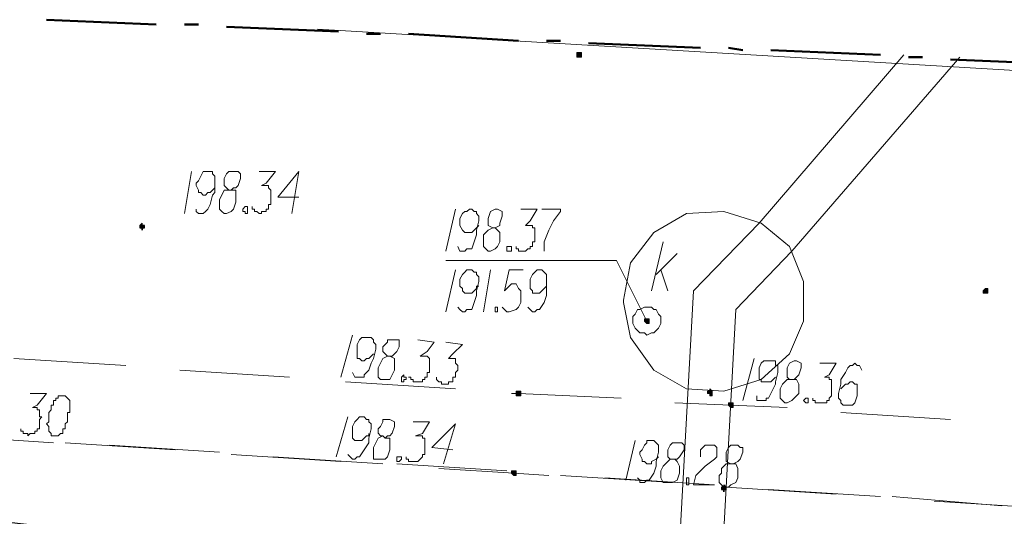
# Model space of a CAD drawing. Header units: metres. Extents: x 7431553 to 7432401, y 5544342 to 5544539.
# Tile 63 of 180: x 7432075 to 7432093, y 5544519 to 5544528. Entities that reach past the tile are written whole.
import ezdxf

# ---------------------------------------------------------------- set-up
doc = ezdxf.new("R2010")
doc.units = ezdxf.units.M
doc.header["$MEASUREMENT"] = 0
doc.layers.add('BG-PR90-PB-PZT-PZT01_2026_04_14$0$MAPA DCP', color=7, linetype='Continuous', lineweight=0)
doc.layers.add('PRIMETECH_XREF', color=7, linetype='Continuous', lineweight=5)

# ---------------------------------------------------------------- blocks, each defined once
blk = doc.blocks.new('BG-PR90-PB-PZT-PZT01_2026_04_14$0$Naddrwiną2025_v2klauzulap')
at = {"layer": 'BG-PR90-PB-PZT-PZT01_2026_04_14$0$MAPA DCP', "linetype": 'Continuous', "lineweight": 0, "transparency": 33554559}
for points in [[(7431638.934, 5544506.647), (7431638.977, 5544506.647), (7431638.977, 5544506.647), (7431638.977, 5544506.647), (7431638.977, 5544506.689), (7431638.977, 5544506.689), (7431638.977, 5544506.689), (7431638.977, 5544506.732), (7431638.977, 5544506.732), (7431638.977, 5544506.732), (7431638.977, 5544506.732), (7431638.977, 5544506.732), (7431638.934, 5544506.732), (7431638.934, 5544506.732), (7431638.934, 5544506.732), (7431638.934, 5544506.732), (7431638.892, 5544506.732), (7431638.892, 5544506.732), (7431638.892, 5544506.689), (7431638.892, 5544506.689), (7431638.892, 5544506.689)], [(7431641.008, 5544502.033), (7431641.008, 5544502.033), (7431641.008, 5544502.033), (7431641.051, 5544502.075), (7431641.051, 5544502.075), (7431641.051, 5544502.075), (7431641.051, 5544502.075), (7431641.051, 5544502.117), (7431641.051, 5544502.117), (7431641.051, 5544502.117), (7431641.008, 5544502.117), (7431641.008, 5544502.117), (7431641.008, 5544502.117), (7431641.008, 5544502.117), (7431640.966, 5544502.117), (7431640.966, 5544502.117), (7431640.966, 5544502.117), (7431640.966, 5544502.117), (7431640.966, 5544502.075), (7431640.966, 5544502.075), (7431640.966, 5544502.075), (7431640.966, 5544502.075), (7431640.966, 5544502.033)], [(7431642.49, 5544501.906), (7431642.533, 5544501.906), (7431642.533, 5544501.906), (7431642.533, 5544501.906), (7431642.533, 5544501.948), (7431642.533, 5544501.948), (7431642.575, 5544501.948), (7431642.533, 5544501.948), (7431642.533, 5544501.99), (7431642.533, 5544501.99), (7431642.533, 5544501.99), (7431642.533, 5544501.99), (7431642.49, 5544501.99), (7431642.49, 5544501.99), (7431642.49, 5544501.99), (7431642.49, 5544501.99), (7431642.49, 5544501.99), (7431642.448, 5544501.948), (7431642.448, 5544501.948), (7431642.448, 5544501.948), (7431642.49, 5544501.948)], [(7431634.658, 5544499.281), (7431634.658, 5544499.281), (7431634.658, 5544499.281), (7431634.701, 5544499.281), (7431634.701, 5544499.281), (7431634.701, 5544499.323), (7431634.701, 5544499.323), (7431634.701, 5544499.323), (7431634.701, 5544499.323), (7431634.701, 5544499.366), (7431634.658, 5544499.366), (7431634.658, 5544499.366), (7431634.658, 5544499.366), (7431634.616, 5544499.366), (7431634.616, 5544499.366), (7431634.616, 5544499.366), (7431634.616, 5544499.323), (7431634.616, 5544499.323), (7431634.616, 5544499.323), (7431634.616, 5544499.323), (7431634.616, 5544499.281), (7431634.616, 5544499.281), (7431634.616, 5544499.281), (7431634.616, 5544499.281), (7431634.616, 5544499.281)], [(7431640.797, 5544498.18), (7431640.797, 5544498.18), (7431640.839, 5544498.18), (7431640.839, 5544498.18), (7431640.839, 5544498.18), (7431640.839, 5544498.223), (7431640.839, 5544498.223), (7431640.839, 5544498.223), (7431640.839, 5544498.223), (7431640.839, 5544498.265), (7431640.839, 5544498.265), (7431640.797, 5544498.265), (7431640.797, 5544498.265), (7431640.797, 5544498.265), (7431640.797, 5544498.265), (7431640.755, 5544498.265), (7431640.755, 5544498.223), (7431640.755, 5544498.223), (7431640.755, 5544498.223), (7431640.755, 5544498.223), (7431640.755, 5544498.18), (7431640.755, 5544498.18)], [(7431642.236, 5544498.096), (7431642.236, 5544498.096), (7431642.236, 5544498.096), (7431642.236, 5544498.096), (7431642.279, 5544498.138), (7431642.279, 5544498.138), (7431642.279, 5544498.138), (7431642.279, 5544498.138), (7431642.279, 5544498.18), (7431642.236, 5544498.18), (7431642.236, 5544498.18), (7431642.236, 5544498.18), (7431642.236, 5544498.18), (7431642.194, 5544498.18), (7431642.194, 5544498.18), (7431642.194, 5544498.18), (7431642.194, 5544498.18), (7431642.194, 5544498.138), (7431642.194, 5544498.138), (7431642.194, 5544498.138), (7431642.194, 5544498.138), (7431642.194, 5544498.096), (7431642.194, 5544498.096), (7431642.194, 5544498.096), (7431642.194, 5544498.096)], [(7431637.749, 5544491.365), (7431637.791, 5544491.365), (7431637.791, 5544491.365), (7431637.791, 5544491.365), (7431637.791, 5544491.365), (7431637.791, 5544491.407), (7431637.834, 5544491.407), (7431637.791, 5544491.407), (7431637.791, 5544491.407), (7431637.791, 5544491.449), (7431637.791, 5544491.449), (7431637.791, 5544491.449), (7431637.749, 5544491.449), (7431637.749, 5544491.449), (7431637.749, 5544491.449), (7431637.749, 5544491.449), (7431637.749, 5544491.407), (7431637.707, 5544491.407), (7431637.707, 5544491.407), (7431637.707, 5544491.407)]]:
    blk.add_hatch(color=256, dxfattribs=at).paths.add_polyline_path(points)
at = {"layer": 'BG-PR90-PB-PZT-PZT01_2026_04_14$0$MAPA DCP', "linetype": 'Continuous', "lineweight": 0, "true_color": 0x9a3300, "transparency": 33554559}
for points in [[(7431640.797, 5544501.652), (7431640.797, 5544501.652), (7431640.797, 5544501.652), (7431640.797, 5544501.694), (7431640.839, 5544501.694), (7431640.839, 5544501.694), (7431640.839, 5544501.736), (7431640.797, 5544501.736), (7431640.797, 5544501.736), (7431640.797, 5544501.736), (7431640.797, 5544501.736), (7431640.797, 5544501.736), (7431640.755, 5544501.736), (7431640.755, 5544501.736), (7431640.755, 5544501.736), (7431640.755, 5544501.736), (7431640.755, 5544501.736), (7431640.712, 5544501.694), (7431640.755, 5544501.694), (7431640.755, 5544501.694), (7431640.755, 5544501.694), (7431640.755, 5544501.652), (7431640.755, 5544501.652), (7431640.755, 5544501.652)], [(7431639.485, 5544500.509), (7431639.485, 5544500.509), (7431639.485, 5544500.509), (7431639.485, 5544500.509), (7431639.527, 5544500.551), (7431639.527, 5544500.551), (7431639.527, 5544500.551), (7431639.527, 5544500.551), (7431639.527, 5544500.593), (7431639.485, 5544500.593), (7431639.485, 5544500.593), (7431639.485, 5544500.593), (7431639.485, 5544500.593), (7431639.442, 5544500.593), (7431639.442, 5544500.593), (7431639.442, 5544500.593), (7431639.442, 5544500.593), (7431639.442, 5544500.551), (7431639.442, 5544500.551), (7431639.442, 5544500.551), (7431639.442, 5544500.551), (7431639.442, 5544500.509), (7431639.442, 5544500.509), (7431639.442, 5544500.509), (7431639.442, 5544500.509)]]:
    blk.add_hatch(color=24, dxfattribs=at).paths.add_polyline_path(points)
at = {"layer": 'BG-PR90-PB-PZT-PZT01_2026_04_14$0$MAPA DCP', "color": 30, "linetype": 'Continuous', "lineweight": 18, "true_color": 0xff6500, "transparency": 33554687}
blk.add_lwpolyline([(7431634.193, 5544494.582), (7431635.421, 5544515.283), (7431637.326, 5544536.873), (7431638.638, 5544556.135), (7431640.331, 5544569.935), (7431642.533, 5544588.181), (7431638.68, 5544596.648)], dxfattribs=at)
at = {"layer": 'BG-PR90-PB-PZT-PZT01_2026_04_14$0$MAPA DCP', "linetype": 'Continuous', "lineweight": 50, "transparency": 33554687}
for points in [[(7431634.828, 5544508.086), (7431634.786, 5544507.07), (7431634.743, 5544506.054)], [(7431634.701, 5544505.546), (7431634.701, 5544505.292)], [(7431634.658, 5544504.784), (7431634.574, 5544502.795)], [(7431634.574, 5544502.287), (7431634.532, 5544502.033)], [(7431634.532, 5544501.525), (7431634.489, 5544500.509), (7431634.447, 5544499.493)], [(7431634.405, 5544498.985), (7431634.405, 5544498.731)], [(7431634.405, 5544498.223), (7431634.278, 5544496.233)], [(7431634.278, 5544495.725), (7431634.278, 5544495.471)], [(7431634.235, 5544494.963), (7431634.193, 5544493.947), (7431634.151, 5544492.931)], [(7431634.108, 5544492.423), (7431634.108, 5544492.169)], [(7431634.108, 5544491.661), (7431634.024, 5544489.671)]]:
    blk.add_lwpolyline(points, dxfattribs=at)
at = {"layer": 'BG-PR90-PB-PZT-PZT01_2026_04_14$0$MAPA DCP', "linetype": 'Continuous', "lineweight": 18, "transparency": 33554687}
for points in [[(7431642.744, 5544505.758), (7431642.871, 5544507.748)], [(7431642.829, 5544506.986), (7431642.66, 5544504.996)], [(7431641.136, 5544504.065), (7431641.263, 5544506.054)], [(7431642.533, 5544502.752), (7431642.66, 5544504.784)], [(7431642.617, 5544503.98), (7431642.49, 5544501.99)], [(7431640.966, 5544501.059), (7431641.008, 5544502.075), (7431641.051, 5544503.091)], [(7431642.321, 5544499.789), (7431642.448, 5544501.779)], [(7431638.638, 5544500.72), (7431638.257, 5544501.101)], [(7431638.934, 5544500.636), (7431638.045, 5544500.847)], [(7431638.553, 5544500.805), (7431638.934, 5544500.932)], [(7431642.406, 5544501.017), (7431642.279, 5544498.985)], [(7431640.797, 5544498.096), (7431640.797, 5544498.223), (7431640.882, 5544500.085)], [(7431642.152, 5544496.783), (7431642.236, 5544498.138), (7431642.279, 5544498.773)], [(7431642.194, 5544498.011), (7431642.067, 5544496.021)], [(7431640.585, 5544495.09), (7431640.712, 5544497.08)], [(7431641.94, 5544493.778), (7431642.067, 5544495.767)], [(7431642.025, 5544495.005), (7431641.898, 5544493.016)], [(7431640.374, 5544492.084), (7431640.501, 5544494.074)], [(7431641.728, 5544490.814), (7431641.855, 5544492.804)], [(7431641.813, 5544492), (7431641.686, 5544490.01)], [(7431640.162, 5544489.079), (7431640.289, 5544491.111)], [(7431641.559, 5544487.809), (7431641.559, 5544487.893), (7431641.686, 5544489.798)]]:
    blk.add_lwpolyline(points, dxfattribs=at)
at = {"layer": 'BG-PR90-PB-PZT-PZT01_2026_04_14$0$MAPA DCP', "linetype": 'Continuous', "lineweight": 0, "transparency": 33554687}
for points in [[(7431638.934, 5544506.647), (7431638.977, 5544506.647), (7431638.977, 5544506.647), (7431638.977, 5544506.647), (7431638.977, 5544506.689), (7431638.977, 5544506.689), (7431638.977, 5544506.689), (7431638.977, 5544506.732), (7431638.977, 5544506.732), (7431638.977, 5544506.732), (7431638.977, 5544506.732), (7431638.977, 5544506.732), (7431638.934, 5544506.732), (7431638.934, 5544506.732), (7431638.934, 5544506.732), (7431638.934, 5544506.732), (7431638.892, 5544506.732), (7431638.892, 5544506.732), (7431638.892, 5544506.689), (7431638.892, 5544506.689), (7431638.892, 5544506.689), (7431638.934, 5544506.647), (7431638.934, 5544506.647)], [(7431641.008, 5544502.033), (7431641.008, 5544502.033), (7431641.008, 5544502.033), (7431641.051, 5544502.075), (7431641.051, 5544502.075), (7431641.051, 5544502.075), (7431641.051, 5544502.075), (7431641.051, 5544502.117), (7431641.051, 5544502.117), (7431641.051, 5544502.117), (7431641.008, 5544502.117), (7431641.008, 5544502.117), (7431641.008, 5544502.117), (7431641.008, 5544502.117), (7431640.966, 5544502.117), (7431640.966, 5544502.117), (7431640.966, 5544502.117), (7431640.966, 5544502.117), (7431640.966, 5544502.075), (7431640.966, 5544502.075), (7431640.966, 5544502.075), (7431640.966, 5544502.075), (7431640.966, 5544502.033)], [(7431642.49, 5544501.906), (7431642.533, 5544501.906), (7431642.533, 5544501.906), (7431642.533, 5544501.906), (7431642.533, 5544501.948), (7431642.533, 5544501.948), (7431642.575, 5544501.948), (7431642.533, 5544501.948), (7431642.533, 5544501.99), (7431642.533, 5544501.99), (7431642.533, 5544501.99), (7431642.533, 5544501.99), (7431642.49, 5544501.99), (7431642.49, 5544501.99), (7431642.49, 5544501.99), (7431642.49, 5544501.99), (7431642.49, 5544501.99), (7431642.448, 5544501.948), (7431642.448, 5544501.948), (7431642.448, 5544501.948), (7431642.49, 5544501.948), (7431642.49, 5544501.906), (7431642.49, 5544501.906)], [(7431634.658, 5544499.281), (7431634.658, 5544499.281), (7431634.658, 5544499.281), (7431634.701, 5544499.281), (7431634.701, 5544499.281), (7431634.701, 5544499.323), (7431634.701, 5544499.323), (7431634.701, 5544499.323), (7431634.701, 5544499.323), (7431634.701, 5544499.366), (7431634.658, 5544499.366), (7431634.658, 5544499.366), (7431634.658, 5544499.366), (7431634.616, 5544499.366), (7431634.616, 5544499.366), (7431634.616, 5544499.366), (7431634.616, 5544499.323), (7431634.616, 5544499.323), (7431634.616, 5544499.323), (7431634.616, 5544499.323), (7431634.616, 5544499.281), (7431634.616, 5544499.281), (7431634.616, 5544499.281), (7431634.616, 5544499.281)], [(7431640.797, 5544498.18), (7431640.797, 5544498.18), (7431640.839, 5544498.18), (7431640.839, 5544498.18), (7431640.839, 5544498.18), (7431640.839, 5544498.223), (7431640.839, 5544498.223), (7431640.839, 5544498.223), (7431640.839, 5544498.223), (7431640.839, 5544498.265), (7431640.839, 5544498.265), (7431640.797, 5544498.265), (7431640.797, 5544498.265), (7431640.797, 5544498.265), (7431640.797, 5544498.265), (7431640.755, 5544498.265), (7431640.755, 5544498.223), (7431640.755, 5544498.223), (7431640.755, 5544498.223), (7431640.755, 5544498.223), (7431640.755, 5544498.18), (7431640.755, 5544498.18), (7431640.797, 5544498.18)], [(7431642.236, 5544498.096), (7431642.236, 5544498.096), (7431642.236, 5544498.096), (7431642.236, 5544498.096), (7431642.279, 5544498.138), (7431642.279, 5544498.138), (7431642.279, 5544498.138), (7431642.279, 5544498.138), (7431642.279, 5544498.18), (7431642.236, 5544498.18), (7431642.236, 5544498.18), (7431642.236, 5544498.18), (7431642.236, 5544498.18), (7431642.194, 5544498.18), (7431642.194, 5544498.18), (7431642.194, 5544498.18), (7431642.194, 5544498.18), (7431642.194, 5544498.138), (7431642.194, 5544498.138), (7431642.194, 5544498.138), (7431642.194, 5544498.138), (7431642.194, 5544498.096), (7431642.194, 5544498.096), (7431642.194, 5544498.096)], [(7431637.749, 5544491.365), (7431637.791, 5544491.365), (7431637.791, 5544491.365), (7431637.791, 5544491.365), (7431637.791, 5544491.365), (7431637.791, 5544491.407), (7431637.834, 5544491.407), (7431637.791, 5544491.407), (7431637.791, 5544491.407), (7431637.791, 5544491.449), (7431637.791, 5544491.449), (7431637.791, 5544491.449), (7431637.749, 5544491.449), (7431637.749, 5544491.449), (7431637.749, 5544491.449), (7431637.749, 5544491.449), (7431637.749, 5544491.407), (7431637.707, 5544491.407), (7431637.707, 5544491.407), (7431637.707, 5544491.407), (7431637.749, 5544491.365), (7431637.749, 5544491.365), (7431637.749, 5544491.365)]]:
    blk.add_lwpolyline(points, close=True, dxfattribs=at)
at = {"layer": 'BG-PR90-PB-PZT-PZT01_2026_04_14$0$MAPA DCP', "color": 24, "linetype": 'Continuous', "lineweight": 18, "true_color": 0x9a3300, "transparency": 33554687}
for points in [[(7431634.701, 5544506.224), (7431638.215, 5544503.176), (7431639.273, 5544502.16), (7431665.816, 5544500.72), (7431691.512, 5544499.154), (7431734.311, 5544494.794), (7431770.083, 5544492.254)], [(7431634.658, 5544505.208), (7431637.707, 5544502.583), (7431638.934, 5544501.398), (7431665.774, 5544499.916), (7431691.47, 5544498.35), (7431734.269, 5544494.032), (7431770.083, 5544491.449)], [(7431639.485, 5544500.551), (7431638.384, 5544500.001), (7431638.384, 5544496.91)]]:
    blk.add_lwpolyline(points, dxfattribs=at)
at = {"layer": 'BG-PR90-PB-PZT-PZT01_2026_04_14$0$MAPA DCP', "linetype": 'Continuous', "lineweight": 9, "transparency": 33554687}
for points in [[(7431640.374, 5544504.446), (7431640.289, 5544504.403), (7431640.289, 5544504.361), (7431640.247, 5544504.319), (7431640.289, 5544504.276), (7431640.289, 5544504.234), (7431640.331, 5544504.192), (7431640.416, 5544504.149), (7431640.543, 5544504.065), (7431640.628, 5544504.065), (7431640.797, 5544504.022), (7431640.882, 5544504.022), (7431640.924, 5544504.065), (7431640.966, 5544504.065), (7431641.008, 5544504.107), (7431641.008, 5544504.149), (7431641.008, 5544504.192), (7431641.008, 5544504.234), (7431641.008, 5544504.276), (7431640.966, 5544504.319), (7431640.839, 5544504.361), (7431640.797, 5544504.361), (7431640.755, 5544504.361), (7431640.67, 5544504.361), (7431640.628, 5544504.361), (7431640.628, 5544504.319), (7431640.585, 5544504.276), (7431640.585, 5544504.234), (7431640.628, 5544504.192), (7431640.628, 5544504.149), (7431640.67, 5544504.107), (7431640.712, 5544504.065)], [(7431640.247, 5544503.684), (7431640.247, 5544503.98), (7431640.458, 5544503.853), (7431640.501, 5544503.768), (7431640.501, 5544503.811), (7431640.501, 5544503.853), (7431640.543, 5544503.853), (7431640.543, 5544503.895), (7431640.585, 5544503.895), (7431640.628, 5544503.895), (7431640.67, 5544503.895), (7431640.712, 5544503.895), (7431640.755, 5544503.895), (7431640.797, 5544503.895), (7431640.839, 5544503.895), (7431640.882, 5544503.853), (7431640.924, 5544503.853), (7431640.924, 5544503.811), (7431640.966, 5544503.811), (7431640.966, 5544503.768), (7431640.966, 5544503.726), (7431640.966, 5544503.684), (7431640.966, 5544503.641), (7431640.966, 5544503.599), (7431640.924, 5544503.599), (7431640.924, 5544503.557), (7431640.882, 5544503.557)], [(7431640.543, 5544503.133), (7431640.543, 5544503.218), (7431640.501, 5544503.26), (7431640.458, 5544503.303), (7431640.331, 5544503.345), (7431640.247, 5544503.345), (7431640.204, 5544503.26), (7431640.204, 5544503.218), (7431640.247, 5544503.133), (7431640.331, 5544503.091), (7431640.374, 5544503.091), (7431640.458, 5544503.091), (7431640.501, 5544503.091), (7431640.543, 5544503.133), (7431640.543, 5544503.091), (7431640.628, 5544503.006), (7431640.712, 5544502.964), (7431640.755, 5544502.964), (7431640.882, 5544502.964), (7431640.924, 5544503.006), (7431640.966, 5544503.049), (7431640.966, 5544503.091), (7431640.924, 5544503.176), (7431640.882, 5544503.218), (7431640.797, 5544503.303), (7431640.755, 5544503.303), (7431640.628, 5544503.303), (7431640.543, 5544503.26), (7431640.543, 5544503.218)], [(7431640.839, 5544502.541), (7431640.924, 5544502.541), (7431640.924, 5544502.71), (7431640.882, 5544502.71), (7431640.882, 5544502.752), (7431640.797, 5544502.795), (7431640.628, 5544502.879), (7431640.585, 5544502.879), (7431640.416, 5544502.922), (7431640.289, 5544502.922), (7431640.289, 5544502.879), (7431640.204, 5544502.879), (7431640.204, 5544502.837), (7431640.204, 5544502.795), (7431640.204, 5544502.752), (7431640.204, 5544502.71), (7431640.204, 5544502.668), (7431640.247, 5544502.625), (7431640.331, 5544502.583), (7431640.416, 5544502.583), (7431640.458, 5544502.583), (7431640.543, 5544502.583), (7431640.543, 5544502.625), (7431640.585, 5544502.625), (7431640.585, 5544502.668), (7431640.585, 5544502.71), (7431640.585, 5544502.752), (7431640.585, 5544502.795), (7431640.543, 5544502.837), (7431640.501, 5544502.879)], [(7431640.162, 5544502.498), (7431640.924, 5544502.287)], [(7431642.067, 5544502.075), (7431642.067, 5544502.117), (7431642.025, 5544502.202), (7431641.982, 5544502.244), (7431641.855, 5544502.287), (7431641.771, 5544502.287), (7431641.771, 5544502.244), (7431641.728, 5544502.202), (7431641.728, 5544502.16), (7431641.728, 5544502.075), (7431641.771, 5544502.033), (7431641.855, 5544501.99), (7431641.898, 5544501.99), (7431641.982, 5544501.99), (7431642.025, 5544501.99), (7431642.067, 5544502.075), (7431642.067, 5544501.99), (7431642.152, 5544501.906), (7431642.236, 5544501.906), (7431642.279, 5544501.863), (7431642.406, 5544501.863), (7431642.448, 5544501.906), (7431642.49, 5544501.948), (7431642.49, 5544502.033), (7431642.448, 5544502.075), (7431642.406, 5544502.16), (7431642.321, 5544502.202), (7431642.279, 5544502.202), (7431642.152, 5544502.202), (7431642.067, 5544502.16), (7431642.067, 5544502.117)], [(7431641.94, 5544501.525), (7431641.813, 5544501.525), (7431641.771, 5544501.567), (7431641.728, 5544501.609), (7431641.728, 5544501.652), (7431641.728, 5544501.694), (7431641.728, 5544501.736), (7431641.728, 5544501.779), (7431641.771, 5544501.821), (7431641.813, 5544501.821), (7431641.855, 5544501.821), (7431641.898, 5544501.821), (7431641.94, 5544501.821), (7431641.982, 5544501.779), (7431642.109, 5544501.609), (7431642.279, 5544501.44), (7431642.448, 5544501.398), (7431642.448, 5544501.779)], [(7431641.982, 5544500.974), (7431641.982, 5544501.101), (7431641.94, 5544501.144), (7431641.813, 5544501.228), (7431641.728, 5544501.228), (7431641.686, 5544501.186), (7431641.686, 5544501.144), (7431641.686, 5544501.101), (7431641.686, 5544501.017), (7431641.728, 5544500.974), (7431641.813, 5544500.932), (7431641.94, 5544500.932), (7431641.982, 5544500.974), (7431642.025, 5544500.932), (7431642.109, 5544500.847), (7431642.194, 5544500.805), (7431642.236, 5544500.805), (7431642.321, 5544500.805), (7431642.406, 5544500.847), (7431642.406, 5544500.89), (7431642.406, 5544500.932), (7431642.406, 5544501.017), (7431642.363, 5544501.101), (7431642.236, 5544501.144), (7431642.194, 5544501.144), (7431642.109, 5544501.144), (7431642.025, 5544501.101), (7431641.982, 5544501.059)], [(7431642.321, 5544500.382), (7431642.363, 5544500.424), (7431642.406, 5544500.424), (7431642.406, 5544500.509), (7431642.363, 5544500.551), (7431642.363, 5544500.593), (7431642.236, 5544500.678), (7431642.109, 5544500.72), (7431642.025, 5544500.72), (7431641.855, 5544500.763), (7431641.771, 5544500.763), (7431641.728, 5544500.763), (7431641.686, 5544500.72), (7431641.644, 5544500.678), (7431641.644, 5544500.593), (7431641.644, 5544500.551), (7431641.686, 5544500.551), (7431641.728, 5544500.509), (7431641.813, 5544500.466), (7431641.855, 5544500.424), (7431641.898, 5544500.424), (7431641.982, 5544500.466), (7431642.025, 5544500.466), (7431642.025, 5544500.509), (7431642.067, 5544500.551), (7431642.067, 5544500.593), (7431642.067, 5544500.636), (7431642.025, 5544500.636), (7431641.982, 5544500.72), (7431641.94, 5544500.763)], [(7431641.644, 5544500.339), (7431642.363, 5544500.17)], [(7431639.866, 5544496.91), (7431639.908, 5544497.207), (7431640.077, 5544497.037), (7431640.162, 5544496.953), (7431640.162, 5544497.037), (7431640.162, 5544497.08), (7431640.204, 5544497.08), (7431640.247, 5544497.08), (7431640.289, 5544497.122), (7431640.331, 5544497.122), (7431640.374, 5544497.122), (7431640.416, 5544497.08), (7431640.458, 5544497.08), (7431640.501, 5544497.08), (7431640.501, 5544497.037), (7431640.543, 5544497.037), (7431640.585, 5544497.037), (7431640.585, 5544496.995), (7431640.585, 5544496.953), (7431640.628, 5544496.953), (7431640.628, 5544496.91), (7431640.628, 5544496.868), (7431640.628, 5544496.826), (7431640.585, 5544496.826), (7431640.585, 5544496.783), (7431640.543, 5544496.741), (7431640.501, 5544496.741)], [(7431641.813, 5544497.037), (7431641.771, 5544496.656), (7431641.347, 5544497.08), (7431642.067, 5544496.868)], [(7431639.823, 5544496.402), (7431639.866, 5544496.699), (7431640.035, 5544496.572), (7431640.12, 5544496.445), (7431640.12, 5544496.529), (7431640.12, 5544496.572), (7431640.162, 5544496.614), (7431640.204, 5544496.614), (7431640.247, 5544496.614), (7431640.289, 5544496.614), (7431640.331, 5544496.614), (7431640.374, 5544496.614), (7431640.416, 5544496.614), (7431640.416, 5544496.572), (7431640.458, 5544496.572), (7431640.501, 5544496.572), (7431640.501, 5544496.529), (7431640.543, 5544496.529), (7431640.543, 5544496.487), (7431640.585, 5544496.487), (7431640.585, 5544496.445), (7431640.585, 5544496.402), (7431640.585, 5544496.36), (7431640.585, 5544496.318), (7431640.543, 5544496.318), (7431640.543, 5544496.275), (7431640.501, 5544496.275), (7431640.501, 5544496.233)], [(7431641.305, 5544496.318), (7431641.305, 5544496.614), (7431641.517, 5544496.487), (7431641.559, 5544496.36), (7431641.559, 5544496.445), (7431641.559, 5544496.487), (7431641.601, 5544496.487), (7431641.601, 5544496.529), (7431641.644, 5544496.529), (7431641.686, 5544496.529), (7431641.728, 5544496.529), (7431641.771, 5544496.529), (7431641.813, 5544496.529), (7431641.855, 5544496.529), (7431641.898, 5544496.529), (7431641.898, 5544496.487), (7431641.94, 5544496.487), (7431641.982, 5544496.445), (7431642.025, 5544496.402), (7431642.025, 5544496.36), (7431642.025, 5544496.318), (7431642.025, 5544496.275), (7431642.025, 5544496.233), (7431641.982, 5544496.233), (7431641.982, 5544496.191), (7431641.94, 5544496.191)], [(7431640.12, 5544495.852), (7431640.12, 5544495.937), (7431640.077, 5544495.979), (7431640.035, 5544496.021), (7431639.95, 5544496.064), (7431639.866, 5544496.064), (7431639.823, 5544496.064), (7431639.823, 5544495.979), (7431639.823, 5544495.937), (7431639.823, 5544495.852), (7431639.866, 5544495.852), (7431639.95, 5544495.767), (7431640.035, 5544495.767), (7431640.077, 5544495.81), (7431640.12, 5544495.852), (7431640.162, 5544495.767), (7431640.247, 5544495.725), (7431640.331, 5544495.683), (7431640.458, 5544495.683), (7431640.501, 5544495.683), (7431640.543, 5544495.725), (7431640.543, 5544495.81), (7431640.543, 5544495.894), (7431640.458, 5544495.937), (7431640.374, 5544495.979), (7431640.331, 5544495.979), (7431640.247, 5544495.979), (7431640.162, 5544495.979), (7431640.12, 5544495.894)], [(7431641.559, 5544495.767), (7431641.601, 5544495.81), (7431641.559, 5544495.852), (7431641.559, 5544495.894), (7431641.516, 5544495.937), (7431641.39, 5544495.979), (7431641.305, 5544495.979), (7431641.263, 5544495.894), (7431641.263, 5544495.852), (7431641.263, 5544495.767), (7431641.305, 5544495.767), (7431641.39, 5544495.725), (7431641.432, 5544495.683), (7431641.516, 5544495.683), (7431641.559, 5544495.725), (7431641.559, 5544495.767), (7431641.601, 5544495.683), (7431641.686, 5544495.64), (7431641.771, 5544495.598), (7431641.813, 5544495.598), (7431641.898, 5544495.598), (7431641.982, 5544495.598), (7431641.982, 5544495.683), (7431641.982, 5544495.725), (7431641.982, 5544495.81), (7431641.94, 5544495.852), (7431641.813, 5544495.894), (7431641.771, 5544495.894), (7431641.686, 5544495.894), (7431641.601, 5544495.894), (7431641.601, 5544495.81)], [(7431640.416, 5544495.217), (7431640.501, 5544495.259), (7431640.501, 5544495.429), (7431640.458, 5544495.429), (7431640.374, 5544495.513), (7431640.247, 5544495.556), (7431640.162, 5544495.598), (7431639.993, 5544495.64), (7431639.908, 5544495.64), (7431639.866, 5544495.598), (7431639.823, 5544495.598), (7431639.781, 5544495.556), (7431639.781, 5544495.513), (7431639.781, 5544495.471), (7431639.781, 5544495.429), (7431639.781, 5544495.386), (7431639.823, 5544495.344), (7431639.908, 5544495.302), (7431639.993, 5544495.302), (7431640.035, 5544495.302), (7431640.12, 5544495.302), (7431640.162, 5544495.302), (7431640.162, 5544495.344), (7431640.204, 5544495.386), (7431640.204, 5544495.429), (7431640.162, 5544495.471), (7431640.162, 5544495.513), (7431640.12, 5544495.556), (7431640.077, 5544495.598)], [(7431641.898, 5544495.132), (7431641.94, 5544495.175), (7431641.982, 5544495.217), (7431641.982, 5544495.259), (7431641.94, 5544495.302), (7431641.94, 5544495.344), (7431641.813, 5544495.429), (7431641.686, 5544495.513), (7431641.601, 5544495.513), (7431641.432, 5544495.556), (7431641.347, 5544495.556), (7431641.305, 5544495.513), (7431641.263, 5544495.513), (7431641.263, 5544495.471), (7431641.22, 5544495.429), (7431641.22, 5544495.386), (7431641.22, 5544495.344), (7431641.263, 5544495.302), (7431641.305, 5544495.259), (7431641.39, 5544495.217), (7431641.432, 5544495.217), (7431641.474, 5544495.217), (7431641.559, 5544495.217), (7431641.601, 5544495.217), (7431641.644, 5544495.259), (7431641.644, 5544495.302), (7431641.644, 5544495.344), (7431641.644, 5544495.386), (7431641.601, 5544495.429), (7431641.559, 5544495.471), (7431641.559, 5544495.513), (7431641.517, 5544495.513)], [(7431639.739, 5544495.217), (7431640.501, 5544495.005)], [(7431641.22, 5544495.132), (7431641.94, 5544494.921)], [(7431637.241, 5544494.243), (7431637.241, 5544493.862), (7431636.775, 5544494.243), (7431637.537, 5544494.116)], [(7431636.775, 5544493.524), (7431636.775, 5544493.82), (7431636.987, 5544493.651), (7431637.029, 5544493.566), (7431637.029, 5544493.651), (7431637.029, 5544493.693), (7431637.072, 5544493.693), (7431637.114, 5544493.735), (7431637.156, 5544493.735), (7431637.199, 5544493.735), (7431637.241, 5544493.735), (7431637.283, 5544493.735), (7431637.326, 5544493.735), (7431637.368, 5544493.735), (7431637.368, 5544493.693), (7431637.41, 5544493.693), (7431637.453, 5544493.693), (7431637.453, 5544493.651), (7431637.495, 5544493.651), (7431637.495, 5544493.608), (7431637.495, 5544493.566), (7431637.537, 5544493.566), (7431637.537, 5544493.524), (7431637.495, 5544493.481), (7431637.495, 5544493.439), (7431637.453, 5544493.439), (7431637.453, 5544493.397), (7431637.41, 5544493.397)], [(7431637.114, 5544492.973), (7431637.114, 5544493.016), (7431637.072, 5544493.058), (7431637.072, 5544493.1), (7431637.029, 5544493.143), (7431636.902, 5544493.185), (7431636.818, 5544493.185), (7431636.775, 5544493.143), (7431636.775, 5544493.058), (7431636.775, 5544493.016), (7431636.775, 5544492.973), (7431636.818, 5544492.931), (7431636.902, 5544492.889), (7431636.945, 5544492.889), (7431637.029, 5544492.889), (7431637.072, 5544492.931), (7431637.114, 5544492.973), (7431637.114, 5544492.889), (7431637.199, 5544492.846), (7431637.283, 5544492.804), (7431637.326, 5544492.804), (7431637.453, 5544492.804), (7431637.495, 5544492.846), (7431637.537, 5544492.889), (7431637.537, 5544492.931), (7431637.495, 5544493.016), (7431637.453, 5544493.058), (7431637.326, 5544493.1), (7431637.283, 5544493.1), (7431637.199, 5544493.1), (7431637.114, 5544493.1), (7431637.114, 5544493.016)], [(7431637.453, 5544492.381), (7431637.495, 5544492.381), (7431637.537, 5544492.423), (7431637.537, 5544492.508), (7431637.495, 5544492.55), (7431637.453, 5544492.592), (7431637.368, 5544492.635), (7431637.199, 5544492.677), (7431637.156, 5544492.719), (7431636.987, 5544492.719), (7431636.86, 5544492.719), (7431636.818, 5544492.677), (7431636.775, 5544492.677), (7431636.775, 5544492.635), (7431636.775, 5544492.55), (7431636.775, 5544492.508), (7431636.86, 5544492.465), (7431636.945, 5544492.423), (7431636.987, 5544492.381), (7431637.029, 5544492.381), (7431637.114, 5544492.423), (7431637.156, 5544492.423), (7431637.156, 5544492.465), (7431637.199, 5544492.508), (7431637.199, 5544492.55), (7431637.156, 5544492.592), (7431637.156, 5544492.635), (7431637.114, 5544492.677), (7431637.072, 5544492.719)], [(7431636.775, 5544492.296), (7431637.537, 5544492.169)], [(7431640.797, 5544489.375), (7431640.797, 5544489.671), (7431641.008, 5544489.502), (7431641.051, 5544489.417), (7431641.051, 5544489.502), (7431641.093, 5544489.502), (7431641.093, 5544489.544), (7431641.136, 5544489.544), (7431641.178, 5544489.544), (7431641.22, 5544489.544), (7431641.22, 5544489.587), (7431641.263, 5544489.544), (7431641.305, 5544489.544), (7431641.347, 5544489.544), (7431641.39, 5544489.544), (7431641.432, 5544489.544), (7431641.432, 5544489.502), (7431641.474, 5544489.502), (7431641.474, 5544489.46), (7431641.517, 5544489.46), (7431641.517, 5544489.417), (7431641.517, 5544489.375), (7431641.559, 5544489.333), (7431641.517, 5544489.333), (7431641.517, 5544489.29), (7431641.517, 5544489.248), (7431641.474, 5544489.248), (7431641.474, 5544489.206), (7431641.432, 5544489.206)]]:
    blk.add_lwpolyline(points, dxfattribs=at)
at = {"layer": 'BG-PR90-PB-PZT-PZT01_2026_04_14$0$MAPA DCP', "color": 24, "linetype": 'Continuous', "lineweight": 18, "true_color": 0x9a3300, "transparency": 33554687}
blk.add_lwpolyline([(7431639.104, 5544500.128), (7431638.426, 5544500.255), (7431637.876, 5544500.678), (7431637.537, 5544501.271), (7431637.495, 5544501.948), (7431637.707, 5544502.625), (7431638.13, 5544503.133), (7431638.765, 5544503.387), (7431639.485, 5544503.387), (7431640.077, 5544503.133), (7431640.543, 5544502.625), (7431640.755, 5544501.948), (7431640.712, 5544501.271), (7431640.374, 5544500.678), (7431639.781, 5544500.255), (7431639.146, 5544500.128)], close=True, dxfattribs=at)
at = {"layer": 'BG-PR90-PB-PZT-PZT01_2026_04_14$0$MAPA DCP', "linetype": 'Continuous', "lineweight": 9, "transparency": 33554687}
for points in [[(7431640.882, 5544503.43), (7431640.882, 5544503.472), (7431640.966, 5544503.472), (7431640.966, 5544503.43), (7431640.924, 5544503.387)], [(7431642.321, 5544501.271), (7431642.321, 5544501.313), (7431642.448, 5544501.313), (7431642.448, 5544501.271), (7431642.406, 5544501.271), (7431642.363, 5544501.271)], [(7431640.458, 5544496.148), (7431640.501, 5544496.148), (7431640.501, 5544496.191), (7431640.543, 5544496.191), (7431640.543, 5544496.148), (7431640.585, 5544496.148), (7431640.585, 5544496.106), (7431640.543, 5544496.106), (7431640.501, 5544496.106)], [(7431641.94, 5544496.064), (7431641.94, 5544496.106), (7431641.982, 5544496.106), (7431642.025, 5544496.064), (7431642.025, 5544496.021), (7431641.982, 5544496.021), (7431641.94, 5544496.021)], [(7431637.41, 5544493.27), (7431637.41, 5544493.312), (7431637.537, 5544493.312), (7431637.537, 5544493.27), (7431637.495, 5544493.27), (7431637.495, 5544493.227), (7431637.453, 5544493.227)], [(7431640.839, 5544489.968), (7431640.839, 5544489.883), (7431640.882, 5544489.883), (7431640.882, 5544489.841), (7431640.924, 5544489.841), (7431640.924, 5544489.798), (7431640.966, 5544489.798), (7431641.008, 5544489.798), (7431641.008, 5544489.756), (7431641.051, 5544489.756), (7431641.093, 5544489.756), (7431641.136, 5544489.714), (7431641.22, 5544489.714), (7431641.305, 5544489.714), (7431641.347, 5544489.671), (7431641.39, 5544489.714), (7431641.474, 5544489.714), (7431641.517, 5544489.756), (7431641.559, 5544489.756), (7431641.559, 5544489.798), (7431641.559, 5544489.841), (7431641.559, 5544489.883), (7431641.517, 5544489.925), (7431641.517, 5544489.968), (7431641.474, 5544489.968), (7431641.432, 5544489.968), (7431641.432, 5544490.01), (7431641.39, 5544490.01), (7431641.347, 5544490.01), (7431641.305, 5544490.052), (7431641.263, 5544490.052), (7431641.22, 5544490.052), (7431641.178, 5544490.052), (7431641.136, 5544490.052), (7431641.136, 5544490.095), (7431641.093, 5544490.095), (7431641.008, 5544490.095), (7431640.966, 5544490.095), (7431640.924, 5544490.095), (7431640.882, 5544490.052), (7431640.839, 5544490.01)]]:
    blk.add_lwpolyline(points, close=True, dxfattribs=at)
at = {"layer": 'BG-PR90-PB-PZT-PZT01_2026_04_14$0$MAPA DCP', "linetype": 'Continuous', "lineweight": -3, "transparency": 33554687}
for points in [[(7431642.49, 5544501.906), (7431642.533, 5544501.906), (7431642.533, 5544501.906), (7431642.533, 5544501.906), (7431642.533, 5544501.948), (7431642.533, 5544501.948), (7431642.575, 5544501.948), (7431642.533, 5544501.948), (7431642.533, 5544501.99), (7431642.533, 5544501.99), (7431642.533, 5544501.99), (7431642.533, 5544501.99), (7431642.49, 5544501.99), (7431642.49, 5544501.99), (7431642.49, 5544501.99), (7431642.49, 5544501.99), (7431642.49, 5544501.99), (7431642.448, 5544501.948), (7431642.448, 5544501.948), (7431642.448, 5544501.948), (7431642.49, 5544501.948), (7431642.49, 5544501.906), (7431642.49, 5544501.906)], [(7431637.749, 5544491.365), (7431637.791, 5544491.365), (7431637.791, 5544491.365), (7431637.791, 5544491.365), (7431637.791, 5544491.365), (7431637.791, 5544491.407), (7431637.834, 5544491.407), (7431637.791, 5544491.407), (7431637.791, 5544491.407), (7431637.791, 5544491.449), (7431637.791, 5544491.449), (7431637.791, 5544491.449), (7431637.749, 5544491.449), (7431637.749, 5544491.449), (7431637.749, 5544491.449), (7431637.749, 5544491.449), (7431637.749, 5544491.407), (7431637.707, 5544491.407), (7431637.707, 5544491.407), (7431637.707, 5544491.407), (7431637.749, 5544491.365), (7431637.749, 5544491.365), (7431637.749, 5544491.365)]]:
    blk.add_lwpolyline(points, close=True, dxfattribs=at)
at = {"layer": 'BG-PR90-PB-PZT-PZT01_2026_04_14$0$MAPA DCP', "linetype": 'Continuous', "lineweight": 0, "transparency": 33554495}
for points in [[(7431642.575, 5544501.948), (7431642.533, 5544501.948)], [(7431637.834, 5544491.407), (7431637.791, 5544491.407)]]:
    blk.add_lwpolyline(points, dxfattribs=at)
at = {"layer": 'BG-PR90-PB-PZT-PZT01_2026_04_14$0$MAPA DCP', "color": 24, "linetype": 'Continuous', "lineweight": 0, "true_color": 0x9a3300, "transparency": 33554687}
for points in [[(7431640.797, 5544501.652), (7431640.797, 5544501.652), (7431640.797, 5544501.652), (7431640.797, 5544501.694), (7431640.839, 5544501.694), (7431640.839, 5544501.694), (7431640.839, 5544501.736), (7431640.797, 5544501.736), (7431640.797, 5544501.736), (7431640.797, 5544501.736), (7431640.797, 5544501.736), (7431640.797, 5544501.736), (7431640.755, 5544501.736), (7431640.755, 5544501.736), (7431640.755, 5544501.736), (7431640.755, 5544501.736), (7431640.755, 5544501.736), (7431640.712, 5544501.694), (7431640.755, 5544501.694), (7431640.755, 5544501.694), (7431640.755, 5544501.694), (7431640.755, 5544501.652), (7431640.755, 5544501.652)], [(7431639.485, 5544500.509), (7431639.485, 5544500.509), (7431639.485, 5544500.509), (7431639.485, 5544500.509), (7431639.527, 5544500.551), (7431639.527, 5544500.551), (7431639.527, 5544500.551), (7431639.527, 5544500.551), (7431639.527, 5544500.593), (7431639.485, 5544500.593), (7431639.485, 5544500.593), (7431639.485, 5544500.593), (7431639.485, 5544500.593), (7431639.442, 5544500.593), (7431639.442, 5544500.593), (7431639.442, 5544500.593), (7431639.442, 5544500.593), (7431639.442, 5544500.551), (7431639.442, 5544500.551), (7431639.442, 5544500.551), (7431639.442, 5544500.551), (7431639.442, 5544500.509), (7431639.442, 5544500.509), (7431639.442, 5544500.509)]]:
    blk.add_lwpolyline(points, close=True, dxfattribs=at)
at = {"layer": 'BG-PR90-PB-PZT-PZT01_2026_04_14$0$MAPA DCP', "linetype": 'Continuous', "lineweight": 18, "transparency": 33554687}
blk.add_lwpolyline([(7431639.231, 5544500.551), (7431639.231, 5544500.636), (7431639.273, 5544500.678), (7431639.273, 5544500.72), (7431639.358, 5544500.763), (7431639.4, 5544500.805), (7431639.485, 5544500.805), (7431639.527, 5544500.805), (7431639.612, 5544500.763), (7431639.654, 5544500.72), (7431639.696, 5544500.678), (7431639.696, 5544500.636), (7431639.739, 5544500.551), (7431639.696, 5544500.509), (7431639.696, 5544500.424), (7431639.654, 5544500.382), (7431639.612, 5544500.339), (7431639.527, 5544500.297), (7431639.485, 5544500.297), (7431639.4, 5544500.297), (7431639.358, 5544500.339), (7431639.273, 5544500.382), (7431639.273, 5544500.424), (7431639.231, 5544500.509)], close=True, dxfattribs=at)
at = {"layer": 'BG-PR90-PB-PZT-PZT01_2026_04_14$0$MAPA DCP', "color": 24, "linetype": 'Continuous', "lineweight": 9, "true_color": 0x9a3300, "transparency": 33554687}
for points in [[(7431637.453, 5544498.646), (7431637.453, 5544498.985), (7431637.495, 5544498.985), (7431637.664, 5544498.858), (7431637.834, 5544498.773), (7431638.045, 5544498.688), (7431638.215, 5544498.688)], [(7431639.231, 5544498.392), (7431639.273, 5544498.434), (7431639.315, 5544498.477), (7431639.315, 5544498.519), (7431639.273, 5544498.561), (7431639.273, 5544498.604), (7431639.146, 5544498.688), (7431639.019, 5544498.731), (7431638.934, 5544498.731), (7431638.765, 5544498.731), (7431638.68, 5544498.731), (7431638.638, 5544498.731), (7431638.596, 5544498.688), (7431638.553, 5544498.646), (7431638.553, 5544498.604), (7431638.553, 5544498.561), (7431638.596, 5544498.519), (7431638.638, 5544498.477), (7431638.723, 5544498.434), (7431638.765, 5544498.434), (7431638.85, 5544498.434), (7431638.892, 5544498.434), (7431638.934, 5544498.477), (7431638.977, 5544498.477), (7431638.977, 5544498.561), (7431638.977, 5544498.604), (7431638.934, 5544498.646), (7431638.892, 5544498.688), (7431638.85, 5544498.731)], [(7431637.453, 5544498.265), (7431637.453, 5544498.561), (7431637.664, 5544498.434), (7431637.749, 5544498.35), (7431637.749, 5544498.434), (7431637.749, 5544498.477), (7431637.791, 5544498.477), (7431637.791, 5544498.519), (7431637.834, 5544498.519), (7431637.876, 5544498.519), (7431637.918, 5544498.519), (7431637.961, 5544498.519), (7431638.003, 5544498.519), (7431638.045, 5544498.519), (7431638.045, 5544498.477), (7431638.088, 5544498.477), (7431638.13, 5544498.477), (7431638.13, 5544498.434), (7431638.172, 5544498.434), (7431638.172, 5544498.392), (7431638.215, 5544498.35), (7431638.215, 5544498.307), (7431638.215, 5544498.265), (7431638.215, 5544498.223), (7431638.172, 5544498.223), (7431638.172, 5544498.18), (7431638.13, 5544498.18)], [(7431638.553, 5544498.307), (7431638.553, 5544498.053), (7431638.934, 5544497.969), (7431638.807, 5544498.096), (7431638.807, 5544498.18), (7431638.892, 5544498.223), (7431638.934, 5544498.265), (7431639.019, 5544498.265), (7431639.146, 5544498.265), (7431639.231, 5544498.223), (7431639.273, 5544498.18), (7431639.315, 5544498.053), (7431639.315, 5544498.011), (7431639.273, 5544497.969), (7431639.231, 5544497.926)], [(7431637.791, 5544497.757), (7431637.791, 5544497.799), (7431637.749, 5544497.884), (7431637.707, 5544497.884), (7431637.58, 5544497.926), (7431637.495, 5544497.926), (7431637.453, 5544497.842), (7431637.453, 5544497.799), (7431637.495, 5544497.715), (7431637.622, 5544497.672), (7431637.707, 5544497.672), (7431637.749, 5544497.672), (7431637.791, 5544497.757), (7431637.833, 5544497.672), (7431637.918, 5544497.588), (7431638.003, 5544497.588), (7431638.13, 5544497.588), (7431638.172, 5544497.63), (7431638.215, 5544497.672), (7431638.215, 5544497.715), (7431638.172, 5544497.799), (7431638.13, 5544497.842), (7431638.045, 5544497.884), (7431638.003, 5544497.884), (7431637.876, 5544497.884), (7431637.833, 5544497.842), (7431637.791, 5544497.799)], [(7431638.553, 5544497.715), (7431639.315, 5544497.588)], [(7431638.13, 5544497.122), (7431638.215, 5544497.164), (7431638.215, 5544497.249), (7431638.172, 5544497.291), (7431638.172, 5544497.334), (7431638.172, 5544497.376), (7431638.045, 5544497.418), (7431637.918, 5544497.461), (7431637.833, 5544497.461), (7431637.664, 5544497.503), (7431637.58, 5544497.503), (7431637.537, 5544497.461), (7431637.495, 5544497.461), (7431637.495, 5544497.418), (7431637.453, 5544497.376), (7431637.453, 5544497.334), (7431637.495, 5544497.291), (7431637.495, 5544497.249), (7431637.537, 5544497.207), (7431637.622, 5544497.164), (7431637.707, 5544497.164), (7431637.749, 5544497.164), (7431637.833, 5544497.207), (7431637.876, 5544497.249), (7431637.876, 5544497.291), (7431637.876, 5544497.334), (7431637.876, 5544497.376), (7431637.833, 5544497.418), (7431637.791, 5544497.461), (7431637.749, 5544497.503)], [(7431639.231, 5544497.122), (7431639.273, 5544497.164), (7431639.315, 5544497.207), (7431639.315, 5544497.249), (7431639.273, 5544497.291), (7431639.273, 5544497.334), (7431639.273, 5544497.376), (7431639.146, 5544497.418), (7431639.019, 5544497.461), (7431638.934, 5544497.461), (7431638.765, 5544497.503), (7431638.68, 5544497.503), (7431638.638, 5544497.461), (7431638.596, 5544497.461), (7431638.596, 5544497.418), (7431638.553, 5544497.376), (7431638.553, 5544497.334), (7431638.553, 5544497.291), (7431638.596, 5544497.249), (7431638.638, 5544497.207), (7431638.723, 5544497.164), (7431638.765, 5544497.164), (7431638.85, 5544497.164), (7431638.892, 5544497.207), (7431638.934, 5544497.207), (7431638.977, 5544497.249), (7431638.977, 5544497.291), (7431638.977, 5544497.334), (7431638.977, 5544497.376), (7431638.934, 5544497.418), (7431638.892, 5544497.461), (7431638.85, 5544497.461), (7431638.85, 5544497.503)], [(7431637.453, 5544497.08), (7431638.215, 5544496.91)], [(7431638.553, 5544497.08), (7431639.315, 5544496.91)]]:
    blk.add_lwpolyline(points, dxfattribs=at)
for points in [[(7431638.13, 5544498.053), (7431638.13, 5544498.096), (7431638.215, 5544498.096), (7431638.215, 5544498.011), (7431638.172, 5544498.011), (7431638.13, 5544498.011)], [(7431639.231, 5544497.799), (7431639.231, 5544497.842), (7431639.315, 5544497.842), (7431639.315, 5544497.799), (7431639.273, 5544497.799)]]:
    blk.add_lwpolyline(points, close=True, dxfattribs=at)
at = {"layer": 'BG-PR90-PB-PZT-PZT01_2026_04_14$0$MAPA DCP', "linetype": 'Continuous', "lineweight": 25, "transparency": 33554687}
blk.add_arc((7430389.3, 5544630.138), 1261.745, 352.902862, 359.63311, dxfattribs=at)
blk = doc.blocks.new('BG-PR90-PB-PZT-PZT01_2026_04_14')
at = {"layer": 'BG-PR90-PB-PZT-PZT01_2026_04_14$0$MAPA DCP', "rotation": 270}
blk.add_blockref('BG-PR90-PB-PZT-PZT01_2026_04_14$0$Naddrwiną2025_v2klauzulap', (1887585.788, 12976162.34), dxfattribs=at)

msp = doc.modelspace()

# ---------------------------------------------------------------- block references
at = {"layer": 'PRIMETECH_XREF', "linetype": 'Continuous', "lineweight": 0, "rotation": 360}
msp.add_blockref('BG-PR90-PB-PZT-PZT01_2026_04_14', (0, 0), dxfattribs=at)

doc.saveas('drawing.dxf')
